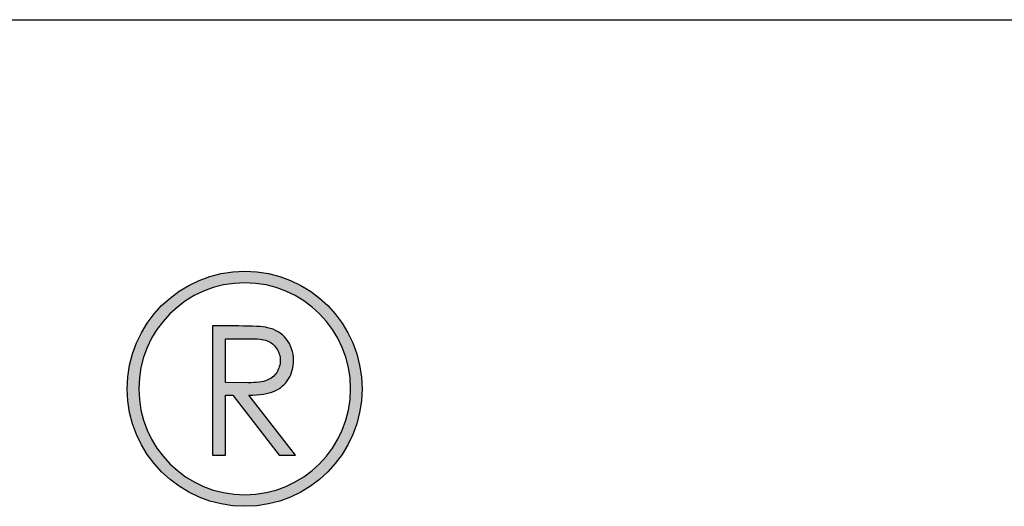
# Model space of a CAD drawing. Header units: millimetres. Extents: x 111 to 239, y 28 to 119.
# Tile 27 of 31: x 208.903 to 210.452, y 42.654 to 43.419. Entities that reach past the tile are written whole.
import ezdxf

# ---------------------------------------------------------------- set-up
doc = ezdxf.new("R2010")
doc.units = ezdxf.units.MM
doc.header["$LTSCALE"] = 16.335
for name, color, linetype in [('03 标注', 3, 'CONTINUOUS'), ('04 文字', 1, 'CONTINUOUS'), ('07 图框', 15, 'CONTINUOUS')]:
    doc.layers.add(name, color=color, linetype=linetype)

# ---------------------------------------------------------------- blocks, each defined once
blk = doc.blocks.new('1')
at = {"layer": '04 文字'}
h = blk.add_hatch(color=256, dxfattribs=at)
h.dxf.hatch_style = 1
edge = h.paths.add_edge_path(flags=16)
edge.add_spline(control_points=[(14631.9721, 1915.5028), (14631.7588, 1915.5028), (14631.586, 1915.6754), (14631.586, 1915.8888), (14631.586, 1916.1015), (14631.7588, 1916.2744), (14631.9721, 1916.2744), (14632.1842, 1916.2744), (14632.3573, 1916.1015), (14632.3573, 1915.8888), (14632.3573, 1915.6754), (14632.1842, 1915.5028), (14631.9721, 1915.5028)], knot_values=[0, 0, 0, 0, 1, 1, 1, 2, 2, 2, 3, 3, 3, 4, 4, 4, 4], degree=3, periodic=0)
edge = h.paths.add_edge_path()
edge.add_spline(control_points=[(14631.9721, 1916.3165), (14631.7352, 1916.3165), (14631.5438, 1916.1251), (14631.5438, 1915.8888), (14631.5438, 1915.652), (14631.7352, 1915.4608), (14631.9721, 1915.4608), (14632.2077, 1915.4608), (14632.3987, 1915.652), (14632.3987, 1915.8888), (14632.3987, 1916.1251), (14632.2077, 1916.3165), (14631.9721, 1916.3165)], knot_values=[0, 0, 0, 0, 1, 1, 1, 2, 2, 2, 3, 3, 3, 4, 4, 4, 4], degree=3, periodic=0)
h = blk.add_hatch(color=256, dxfattribs=at)
h.dxf.hatch_style = 1
edge = h.paths.add_edge_path(flags=16)
edge.add_spline(control_points=[(14631.902, 1916.0708), (14631.902, 1916.0708), (14631.902, 1915.9111), (14631.902, 1915.9111), (14631.902, 1915.9111), (14631.9831, 1915.9107), (14631.9831, 1915.9107), (14632.0143, 1915.9107), (14632.0375, 1915.9136), (14632.053, 1915.9194), (14632.068, 1915.9255), (14632.0793, 1915.9351), (14632.0881, 1915.9484), (14632.0961, 1915.9613), (14632.101, 1915.9759), (14632.101, 1915.9922), (14632.101, 1916.0076), (14632.0961, 1916.0221), (14632.0875, 1916.0356), (14632.0789, 1916.0484), (14632.068, 1916.0573), (14632.0538, 1916.0632), (14632.0399, 1916.0689), (14632.017, 1916.0708), (14631.9848, 1916.0708), (14631.9848, 1916.0708), (14631.902, 1916.0708), (14631.902, 1916.0708)], knot_values=[0, 0, 0, 0, 1, 1, 1, 2, 2, 2, 3, 3, 3, 4, 4, 4, 5, 5, 5, 6, 6, 6, 7, 7, 7, 8, 8, 8, 9, 9, 9, 9], degree=3, periodic=0)
edge = h.paths.add_edge_path()
edge.add_spline(control_points=[(14631.8545, 1916.1172), (14631.8545, 1916.1172), (14631.9487, 1916.1172), (14631.9487, 1916.1172), (14632.001, 1916.1172), (14632.0366, 1916.1154), (14632.0547, 1916.111), (14632.0827, 1916.1051), (14632.1057, 1916.091), (14632.1227, 1916.0699), (14632.1403, 1916.0484), (14632.1491, 1916.0227), (14632.1491, 1915.9922), (14632.1491, 1915.9665), (14632.1432, 1915.9436), (14632.1311, 1915.9246), (14632.1192, 1915.9049), (14632.1022, 1915.8903), (14632.0793, 1915.88), (14632.0571, 1915.8704), (14632.0262, 1915.8651), (14631.9864, 1915.8651), (14631.9864, 1915.8651), (14632.1561, 1915.6465), (14632.1561, 1915.6465), (14632.1561, 1915.6465), (14632.0973, 1915.6465), (14632.0973, 1915.6465), (14632.0973, 1915.6465), (14631.9286, 1915.8651), (14631.9286, 1915.8651), (14631.9286, 1915.8651), (14631.902, 1915.8651), (14631.902, 1915.8651), (14631.902, 1915.8651), (14631.902, 1915.6465), (14631.902, 1915.6465), (14631.902, 1915.6465), (14631.8545, 1915.6465), (14631.8545, 1915.6465), (14631.8545, 1915.6465), (14631.8545, 1916.1172), (14631.8545, 1916.1172)], knot_values=[0, 0, 0, 0, 1, 1, 1, 2, 2, 2, 3, 3, 3, 4, 4, 4, 5, 5, 5, 6, 6, 6, 7, 7, 7, 8, 8, 8, 9, 9, 9, 10, 10, 10, 11, 11, 11, 12, 12, 12, 13, 13, 13, 14, 14, 14, 14], degree=3, periodic=0)
for points, knots in [([(14631.9721, 1916.3165), (14631.7352, 1916.3165), (14631.5438, 1916.1251), (14631.5438, 1915.8888), (14631.5438, 1915.652), (14631.7352, 1915.4608), (14631.9721, 1915.4608), (14632.2077, 1915.4608), (14632.3987, 1915.652), (14632.3987, 1915.8888), (14632.3987, 1916.1251), (14632.2077, 1916.3165), (14631.9721, 1916.3165)], [0, 0, 0, 0, 1, 1, 1, 2, 2, 2, 3, 3, 3, 4, 4, 4, 4]), ([(14631.9721, 1915.5028), (14631.7588, 1915.5028), (14631.586, 1915.6754), (14631.586, 1915.8888), (14631.586, 1916.1015), (14631.7588, 1916.2744), (14631.9721, 1916.2744), (14632.1842, 1916.2744), (14632.3573, 1916.1015), (14632.3573, 1915.8888), (14632.3573, 1915.6754), (14632.1842, 1915.5028), (14631.9721, 1915.5028)], [0, 0, 0, 0, 1, 1, 1, 2, 2, 2, 3, 3, 3, 4, 4, 4, 4]), ([(14631.8545, 1916.1172), (14631.8545, 1916.1172), (14631.9487, 1916.1172), (14631.9487, 1916.1172), (14632.001, 1916.1172), (14632.0366, 1916.1154), (14632.0547, 1916.111), (14632.0827, 1916.1051), (14632.1057, 1916.091), (14632.1227, 1916.0699), (14632.1403, 1916.0484), (14632.1491, 1916.0227), (14632.1491, 1915.9922), (14632.1491, 1915.9665), (14632.1432, 1915.9436), (14632.1311, 1915.9246), (14632.1192, 1915.9049), (14632.1022, 1915.8903), (14632.0793, 1915.88), (14632.0571, 1915.8704), (14632.0262, 1915.8651), (14631.9864, 1915.8651), (14631.9864, 1915.8651), (14632.1561, 1915.6465), (14632.1561, 1915.6465), (14632.1561, 1915.6465), (14632.0973, 1915.6465), (14632.0973, 1915.6465), (14632.0973, 1915.6465), (14631.9286, 1915.8651), (14631.9286, 1915.8651), (14631.9286, 1915.8651), (14631.902, 1915.8651), (14631.902, 1915.8651), (14631.902, 1915.8651), (14631.902, 1915.6465), (14631.902, 1915.6465), (14631.902, 1915.6465), (14631.8545, 1915.6465), (14631.8545, 1915.6465), (14631.8545, 1915.6465), (14631.8545, 1916.1172), (14631.8545, 1916.1172)], [0, 0, 0, 0, 1, 1, 1, 2, 2, 2, 3, 3, 3, 4, 4, 4, 5, 5, 5, 6, 6, 6, 7, 7, 7, 8, 8, 8, 9, 9, 9, 10, 10, 10, 11, 11, 11, 12, 12, 12, 13, 13, 13, 14, 14, 14, 14]), ([(14631.902, 1916.0708), (14631.902, 1916.0708), (14631.902, 1915.9111), (14631.902, 1915.9111), (14631.902, 1915.9111), (14631.9831, 1915.9107), (14631.9831, 1915.9107), (14632.0143, 1915.9107), (14632.0375, 1915.9136), (14632.053, 1915.9194), (14632.068, 1915.9255), (14632.0793, 1915.9351), (14632.0881, 1915.9484), (14632.0961, 1915.9613), (14632.101, 1915.9759), (14632.101, 1915.9922), (14632.101, 1916.0076), (14632.0961, 1916.0221), (14632.0875, 1916.0356), (14632.0789, 1916.0484), (14632.068, 1916.0573), (14632.0538, 1916.0632), (14632.0399, 1916.0689), (14632.017, 1916.0708), (14631.9848, 1916.0708), (14631.9848, 1916.0708), (14631.902, 1916.0708), (14631.902, 1916.0708)], [0, 0, 0, 0, 1, 1, 1, 2, 2, 2, 3, 3, 3, 4, 4, 4, 5, 5, 5, 6, 6, 6, 7, 7, 7, 8, 8, 8, 9, 9, 9, 9])]:
    blk.add_open_spline(points, degree=3, knots=knots, dxfattribs=at)

msp = doc.modelspace()

# ---------------------------------------------------------------- linework, layer by layer
at = {"layer": '07 图框'}
for p in [(197.9146, 43.4191), (197.9149, 43.4191)]:
    msp.add_line(p, (236.7949, 43.4191), dxfattribs=at)

# ---------------------------------------------------------------- block references
at = {"layer": '03 标注', "xscale": 0.4319999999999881, "yscale": 0.4320000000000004, "zscale": 0.4320000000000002}
msp.add_blockref('1', (-6111.7546, -784.8251), dxfattribs=at)

doc.saveas('drawing.dxf')
